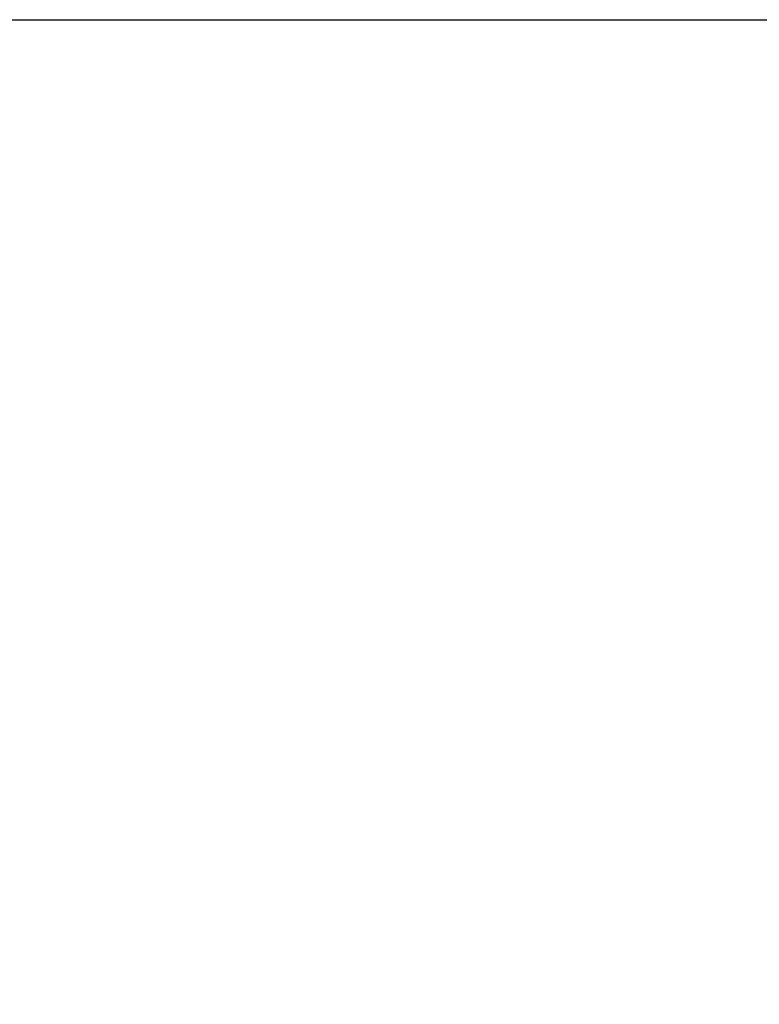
# Model space of a CAD drawing. Header units: inches. Extents: x -41 to 78, y -46 to 14.
# Tile 53 of 183: x 30.104 to 30.851, y -0.875 to 0.119. Entities that reach past the tile are written whole.
import ezdxf

# ---------------------------------------------------------------- set-up
doc = ezdxf.new("R2010")
doc.units = ezdxf.units.IN
doc.header["$MEASUREMENT"] = 0
doc.layers.add('Dimension', color=7, linetype='Continuous')
doc.styles.get("Standard").update_dxf_attribs({"font": 'simplex8.shx', "width": 0.8, "height": 2})
doc.dimstyles.get("Standard").update_dxf_attribs({"dimtxt": 2, "dimasz": 2, "dimexe": 0.18, "dimexo": 0.0625, "dimgap": 0.09, "dimtad": 0, "dimtih": 1, "dimtoh": 1, "dimdec": 4, "dimzin": 0, "dimdsep": 46, "dimtxsty": 'Standard', "dimcen": 0.09, "dimclrt": 256, "dimadec": 0, "dimazin": 0, "dimtfac": 1, "dimtdec": 4, "dimtofl": 0, "dimtmove": 0, "dimatfit": 3, "dimfxl": 1, "dimtolj": 1, "dimtzin": 0, "dimarcsym": 0})

# ---------------------------------------------------------------- blocks, each defined once
blk = doc.blocks.new('*D7')
at = {"layer": 'Defpoints', "color": 0, "transparency": 16777216}
for p in [(10.27097, 0.11893), (66.05299, 0.11893), (10.27097, -22.98046)]:
    blk.add_point(p, dxfattribs=at)
at = {"layer": 'Dimension', "color": 0, "lineweight": -2, "transparency": 16777216}
for p, q in [((10.33347, 0.11893), (66.23299, 0.11893)), ((66.05299, -1.88107), (66.05299, -10.57886)), ((66.05299, -20.98046), (66.05299, -12.28267)), ((10.33347, -22.98046), (66.23299, -22.98046))]:
    blk.add_line(p, q, dxfattribs=at)
at = {"layer": 'Dimension', "color": 0, "transparency": 16777216}
for points in [[(65.71966, -1.88107), (66.38633, -1.88107), (66.05299, 0.11893)], [(65.71966, -20.98046), (66.38633, -20.98046), (66.05299, -22.98046)]]:
    blk.add_solid(points, dxfattribs=at)
at = {"layer": 'Dimension', "transparency": 16777216, "insert": (66.05299, -11.43077), "char_height": 2, "attachment_point": 5}
blk.add_mtext('\\A1;{\\H0.5x;18" (30cm) MAXIMUM RIBBON DEPTH}', dxfattribs=at)

msp = doc.modelspace()

# ---------------------------------------------------------------- dimensions: what is measured, and where the dimension line sits
at = {"layer": 'Dimension'}
dim = msp.add_linear_dim(base=(66.05299, 0.11893), p1=(10.27097, -22.98046), p2=(10.27097, 0.11893), angle=90, text='{\\H0.5x;18" (30cm) MAXIMUM RIBBON DEPTH}', dimstyle='Standard', dxfattribs=at)
dim.commit()
dim.dimension.update_dxf_attribs({"geometry": '*D7', "text_midpoint": (66.05299, -11.43077)})

doc.saveas('drawing.dxf')
